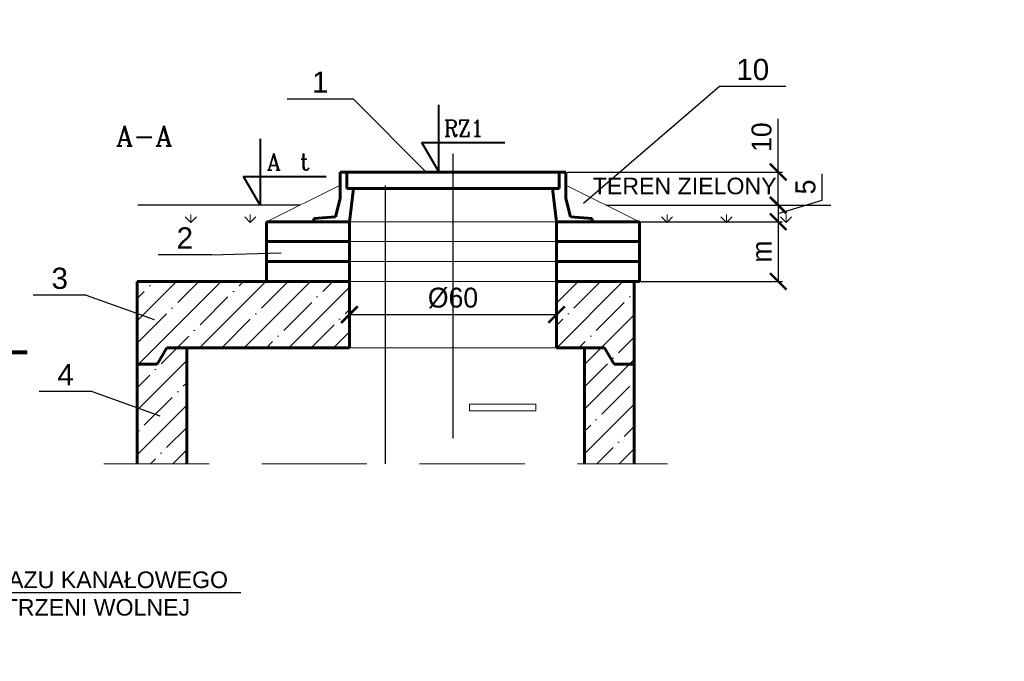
# Model space of a CAD drawing. Header units: millimetres. Extents: x -223 to 911, y -2562 to -571.
# Tile 4 of 15: x 210 to 507, y -2262 to -2069. Entities that reach past the tile are written whole.
import ezdxf
from ezdxf.enums import TextEntityAlignment as Align

# ---------------------------------------------------------------- set-up
doc = ezdxf.new("R2010")
doc.units = ezdxf.units.MM
doc.header["$LTSCALE"] = 10
doc.linetypes.add('ACAD_ISO10W100', pattern=[18, 12, -3, 0, -3])
doc.linetypes.add('HIDDEN2', pattern=[4.7625, 3.175, -1.5875])
for name, color, linetype, lineweight in [('Kineta', 7, 'Continuous', 35), ('KRESKOWANIE', 7, 'Continuous', 18), ('Opisy', 7, 'Continuous', 25), ('osie', 7, 'ACAD_ISO10W100', 25), ('Przecięcia', 7, 'HIDDEN2', 18), ('Przekroje', 7, 'Continuous', 60), ('Studzienka - konstrukcje', 7, 'Continuous', 60), ('Studzineka - cienkie', 7, 'Continuous', 20), ('Teren', 7, 'Continuous', 20), ('Wymiary', 7, 'Continuous', 18)]:
    doc.layers.add(name, color=color, linetype=linetype, lineweight=lineweight)
doc.styles.add('Arial', font='arial.ttf', dxfattribs={"height": 6})
doc.styles.add('Romanc', font='romanc.shx', dxfattribs={"height": 15})
doc.dimstyles.new('ISO-25', dxfattribs={"dimtxt": 6, "dimasz": 5, "dimexe": 1.25, "dimexo": 0.5, "dimgap": 2, "dimtad": 1, "dimdec": 0, "dimtxsty": 'Standard', "dimblk": 'ARCHTICK', "dimcen": 2.5, "dimadec": 0, "dimazin": 0, "dimtfac": 1, "dimtdec": 0, "dimtmove": 0, "dimatfit": 3, "dimfxl": 1, "dimarcsym": 0})
pattern_1 = [(90, (-555.168, -3162.469), (-8.98025, 8.98025), [2.38125, -15.57925]), (45, (-555.168, -3162.469), (-8.98026, 8.98026), [2.38125, -10.31875]), (135, (-555.168, -3162.469), (-8.98026, -8.98026), [2.38125, -10.31875])]

# ---------------------------------------------------------------- blocks, each defined once
blk = doc.blocks.new('_ArchTick')
at = {"color": 0, "linetype": 'ByBlock', "const_width": 0.15}
blk.add_lwpolyline([(-0.5, -0.5), (0.5, 0.5)], dxfattribs=at)
blk = doc.blocks.new('*D236')
at = {"layer": 'Defpoints', "color": 0, "transparency": 16777216}
for p in [(375.16, -2114.51), (387.79, -2124.51), (439.28, -2124.51)]:
    blk.add_point(p, dxfattribs=at)
at = {"layer": 'Wymiary', "color": 0, "lineweight": -2, "transparency": 16777216}
for p, q in [((439.28, -2114.51), (439.28, -2098.51)), ((375.66, -2114.51), (440.53, -2114.51)), ((439.28, -2124.51), (439.28, -2114.51)), ((388.29, -2124.51), (440.53, -2124.51))]:
    blk.add_line(p, q, dxfattribs=at)
at = {"layer": 'Wymiary', "color": 0, "lineweight": -2, "transparency": 16777216, "xscale": 5, "yscale": 5, "zscale": 5}
for p, rotation in [((439.28, -2114.51), 90), ((439.28, -2124.51), 270)]:
    blk.add_blockref('_ArchTick', p, dxfattribs=dict(at, rotation=rotation))
at = {"layer": 'Wymiary', "color": 0, "transparency": 16777216, "insert": (434.28, -2104.01), "char_height": 6, "attachment_point": 5, "rotation": 90}
blk.add_mtext('10', dxfattribs=at)
blk = doc.blocks.new('*D216')
at = {"layer": 'Defpoints', "color": 0, "transparency": 16777216}
for p in [(387.29, -2124.51), (384.41, -2129.51), (439.28, -2129.51)]:
    blk.add_point(p, dxfattribs=at)
at = {"layer": 'Wymiary', "color": 0, "lineweight": -2, "transparency": 16777216}
for p, q in [((452.53, -2123.03), (452.53, -2115.03)), ((439.28, -2127.01), (452.53, -2123.03)), ((387.79, -2124.51), (440.53, -2124.51)), ((439.28, -2124.51), (439.28, -2129.51)), ((384.91, -2129.51), (440.53, -2129.51))]:
    blk.add_line(p, q, dxfattribs=at)
at = {"layer": 'Wymiary', "color": 0, "lineweight": -2, "transparency": 16777216, "xscale": 5, "yscale": 5, "zscale": 5}
for p, rotation in [((439.28, -2124.51), 90), ((439.28, -2129.51), 270)]:
    blk.add_blockref('_ArchTick', p, dxfattribs=dict(at, rotation=rotation))
at = {"layer": 'Wymiary', "color": 0, "transparency": 16777216, "insert": (447.53, -2119.03), "char_height": 6, "attachment_point": 5, "rotation": 90}
blk.add_mtext('5', dxfattribs=at)
blk = doc.blocks.new('*D237')
at = {"layer": 'Defpoints', "color": 0, "transparency": 16777216}
for p in [(384.41, -2129.51), (395.83, -2147.51), (439.28, -2147.51)]:
    blk.add_point(p, dxfattribs=at)
at = {"layer": 'Wymiary', "color": 0, "lineweight": -2, "transparency": 16777216}
for p, q in [((384.91, -2129.51), (440.53, -2129.51)), ((439.28, -2129.51), (439.28, -2147.51)), ((396.33, -2147.51), (440.53, -2147.51))]:
    blk.add_line(p, q, dxfattribs=at)
at = {"layer": 'Wymiary', "color": 0, "lineweight": -2, "transparency": 16777216, "xscale": 5, "yscale": 5, "zscale": 5}
for p, rotation in [((439.28, -2129.51), 90), ((439.28, -2147.51), 270)]:
    blk.add_blockref('_ArchTick', p, dxfattribs=dict(at, rotation=rotation))
at = {"layer": 'Wymiary', "color": 0, "transparency": 16777216, "insert": (434.28, -2138.51), "char_height": 6, "attachment_point": 5, "rotation": 90}
blk.add_mtext('m', dxfattribs=at)
blk = doc.blocks.new('*D217')
at = {"layer": 'Defpoints', "color": 0, "transparency": 16777216}
for p in [(372.41, -2157.51), (309.91, -2167.51), (372.41, -2167.51)]:
    blk.add_point(p, dxfattribs=at)
at = {"layer": 'Wymiary', "color": 0, "lineweight": -2, "transparency": 16777216}
for p, q in [((309.91, -2167.01), (309.91, -2156.26)), ((372.41, -2167.01), (372.41, -2156.26)), ((309.91, -2157.51), (372.41, -2157.51))]:
    blk.add_line(p, q, dxfattribs=at)
at = {"layer": 'Wymiary', "color": 0, "lineweight": -2, "transparency": 16777216, "xscale": 5, "yscale": 5, "zscale": 5, "rotation": 180}
blk.add_blockref('_ArchTick', (309.91, -2157.51), dxfattribs=at)
at = {"layer": 'Wymiary', "color": 0, "lineweight": -2, "transparency": 16777216, "xscale": 5, "yscale": 5, "zscale": 5}
blk.add_blockref('_ArchTick', (372.41, -2157.51), dxfattribs=at)
at = {"layer": 'Wymiary', "color": 0, "transparency": 16777216, "insert": (341.16, -2152.51), "char_height": 6, "attachment_point": 5}
blk.add_mtext('%%c60', dxfattribs=at)

msp = doc.modelspace()

# ---------------------------------------------------------------- hatches: boundary and pattern name
at = {"layer": 'KRESKOWANIE'}
h = msp.add_hatch(dxfattribs=at)
h.set_pattern_fill('ANSI35', color=256, scale=1.5, style=0)
h.set_pattern_definition([(45, (-555.168, -3162.469), (-6.73519, 6.73519), []), (45, (-548.433, -3162.469), (-6.73519, 6.73519), [11.90625, -2.38125, 0, -2.38125])])
h.paths.add_polyline_path([(309.91, -2167.51), (309.91, -2147.51), (245.83, -2147.51), (245.83, -2172.51), (251.89, -2172.51), (254.77, -2167.51), (260.83, -2167.51)])
h.paths.add_polyline_path([(245.83, -2202.51), (260.83, -2202.51), (260.83, -2167.51), (254.77, -2167.51), (251.89, -2172.51), (245.83, -2172.51)])
h.paths.add_polyline_path([(372.41, -2147.51), (372.41, -2167.51), (380.83, -2167.51), (386.89, -2167.51), (389.77, -2172.51), (395.83, -2172.51), (395.83, -2147.51)])
h.paths.add_polyline_path([(395.83, -2172.51), (389.77, -2172.51), (386.89, -2167.51), (380.83, -2167.51), (380.83, -2202.51), (395.83, -2202.51)])
at = {"layer": 'Teren'}
h = msp.add_hatch(dxfattribs=at)
h.set_pattern_fill('GRASS', color=256, scale=0.5, style=0)
h.set_pattern_definition(pattern_1)
h.paths.add_polyline_path([(284.91, -2134.51), (284.91, -2129.51), (295.02, -2124.51), (246.09, -2124.51), (246.93, -2134.51)])
h = msp.add_hatch(dxfattribs=at)
h.set_pattern_fill('GRASS', color=256, scale=0.5, style=0)
h.set_pattern_definition(pattern_1)
h.paths.add_polyline_path([(387.29, -2124.51), (397.41, -2129.51), (397.41, -2134.51), (455.16, -2134.51), (455.16, -2124.51)])

# ---------------------------------------------------------------- linework, layer by layer
at = {"layer": 'Kineta'}
for centre, start, end in [((342.62, -2186.83), 80.4727, 80.4727), ((621.41, -2223.67), 99.5273, 99.5273), ((621.41, -2223.67), 99.5273, 99.5273), ((621.41, -2223.67), 99.5273, 99.5273), ((66.97, -2271.63), 99.5273, 99.5273), ((342.62, -2271.63), 99.5273, 99.5273), ((342.62, -2271.63), 80.4727, 80.4727)]:
    msp.add_arc(centre, 290, start, end, dxfattribs=at)
at = {"layer": 'Opisy'}
for p, q in [((421.59, -2088.7), (380.52, -2124.01)), ((441.59, -2088.7), (421.59, -2088.7)), ((311.1, -2092.52), (291.1, -2092.52)), ((311.1, -2092.52), (333.09, -2114.51)), ((268.25, -2139.52), (289.33, -2138.84)), ((268.25, -2139.52), (252.25, -2139.52)), ((268.25, -2139.52), (252.25, -2139.52)), ((268.25, -2139.52), (252.25, -2139.52)), ((230.52, -2151.68), (214.52, -2151.68)), ((230.52, -2151.68), (250.98, -2158.99)), ((232.28, -2180.75), (216.28, -2180.75)), ((232.28, -2180.75), (252.74, -2188.07)), ((137.48, -2241.37), (277.16, -2241.37))]:
    msp.add_line(p, q, dxfattribs=at)
at = {"layer": 'Opisy', "lineweight": 40}
for p, q in [((336.77, -2094.29), (336.77, -2114.29)), ((282.94, -2104.51), (282.94, -2124.51)), ((336.77, -2114.29), (331.77, -2105.63)), ((331.77, -2105.63), (356.77, -2105.63)), ((282.94, -2124.51), (277.94, -2115.85)), ((277.94, -2115.85), (302.94, -2115.85))]:
    msp.add_line(p, q, dxfattribs=at)
at = {"layer": 'osie'}
for p, q in [((341.16, -2194.77), (341.16, -2109.05)), ((320.83, -2202.51), (320.83, -2118.56))]:
    msp.add_line(p, q, dxfattribs=at)
at = {"layer": 'Przecięcia'}
msp.add_line((235.83, -2202.51), (405.83, -2202.51), dxfattribs=at)
at = {"layer": 'Przekroje', "lineweight": 80}
msp.add_line((195.64, -2168.8), (212.7, -2168.8), dxfattribs=at)
at = {"layer": 'Studzienka - konstrukcje'}
for p, q in [((307.16, -2114.51), (307.16, -2122.51)), ((309.16, -2114.51), (307.16, -2114.51)), ((309.16, -2114.51), (373.16, -2114.51)), ((309.16, -2119.51), (309.16, -2114.51)), ((373.16, -2119.51), (373.16, -2114.51)), ((373.16, -2114.51), (375.16, -2114.51)), ((375.16, -2114.51), (375.16, -2122.51)), ((373.16, -2119.51), (309.16, -2119.51)), ((311.16, -2119.51), (309.91, -2129.51)), ((371.16, -2119.51), (372.41, -2129.51)), ((307.16, -2122.51), (305.69, -2128)), ((375.16, -2122.51), (376.63, -2128)), ((284.91, -2135.51), (284.91, -2129.51)), ((284.91, -2129.51), (309.91, -2129.51)), ((299.16, -2128.51), (305.69, -2128)), ((299.16, -2129.51), (299.16, -2128.51)), ((309.91, -2129.51), (299.16, -2129.51)), ((309.91, -2129.51), (309.91, -2135.51)), ((372.41, -2129.51), (372.41, -2135.51)), ((372.41, -2129.51), (383.16, -2129.51)), ((397.41, -2129.51), (372.41, -2129.51)), ((383.16, -2128.51), (376.63, -2128)), ((383.16, -2129.51), (383.16, -2128.51)), ((397.41, -2135.51), (397.41, -2129.51)), ((284.91, -2141.51), (284.91, -2135.51)), ((284.91, -2135.51), (309.91, -2135.51)), ((309.91, -2135.51), (309.91, -2141.51)), ((372.41, -2135.51), (372.41, -2141.51)), ((397.41, -2135.51), (372.41, -2135.51)), ((397.41, -2141.51), (397.41, -2135.51)), ((284.91, -2147.51), (284.91, -2141.51)), ((284.91, -2141.51), (309.91, -2141.51)), ((309.91, -2141.51), (309.91, -2147.51)), ((372.41, -2141.51), (372.41, -2147.51)), ((397.41, -2141.51), (372.41, -2141.51)), ((397.41, -2147.51), (397.41, -2141.51)), ((309.91, -2147.51), (245.83, -2147.51)), ((245.83, -2147.51), (245.83, -2172.51)), ((309.91, -2167.51), (309.91, -2147.51)), ((395.83, -2147.51), (372.41, -2147.51)), ((372.41, -2147.51), (372.41, -2167.51)), ((397.41, -2147.51), (372.41, -2147.51)), ((395.83, -2172.51), (395.83, -2147.51)), ((251.89, -2172.51), (254.77, -2167.51)), ((260.83, -2167.51), (254.77, -2167.51)), ((260.83, -2202.51), (260.83, -2167.51)), ((260.83, -2167.51), (309.91, -2167.51)), ((372.41, -2167.51), (380.83, -2167.51)), ((380.83, -2202.51), (380.83, -2167.51)), ((380.83, -2167.51), (386.89, -2167.51)), ((389.77, -2172.51), (386.89, -2167.51)), ((245.83, -2202.51), (245.83, -2172.51)), ((251.89, -2172.51), (245.83, -2172.51)), ((389.77, -2172.51), (395.83, -2172.51)), ((395.83, -2202.51), (395.83, -2172.51))]:
    msp.add_line(p, q, dxfattribs=at)
at = {"layer": 'Studzineka - cienkie'}
for p, q in [((307.16, -2118.51), (284.91, -2129.51)), ((375.16, -2118.51), (397.41, -2129.51)), ((372.41, -2129.51), (309.91, -2129.51)), ((309.91, -2135.51), (372.41, -2135.51)), ((372.41, -2141.51), (309.91, -2141.51)), ((309.91, -2147.51), (372.41, -2147.51)), ((260.83, -2167.51), (380.83, -2167.51)), ((309.91, -2167.51), (372.41, -2167.51)), ((346.16, -2184.51), (366.16, -2184.51)), ((346.16, -2186.51), (346.16, -2184.51)), ((366.16, -2184.51), (366.16, -2186.51)), ((366.16, -2186.51), (346.16, -2186.51))]:
    msp.add_line(p, q, dxfattribs=at)
at = {"layer": 'Teren', "lineweight": 30}
for p, q in [((295.02, -2124.51), (246.09, -2124.51)), ((387.29, -2124.51), (455.16, -2124.51))]:
    msp.add_line(p, q, dxfattribs=at)

# ---------------------------------------------------------------- texts
at = {"layer": 'Opisy', "style": 'Arial'}
for s, p in [('10', (431.59, -2088.7)), ('1', (301.1, -2092.52)), ('2', (260.25, -2139.52)), ('2', (260.25, -2139.52)), ('2', (260.25, -2139.52)), ('3', (222.52, -2151.68)), ('4', (224.28, -2180.75))]:
    msp.add_text(s, height=6.4, dxfattribs=at).set_placement(p, align=Align.BOTTOM_CENTER)
at = {"layer": 'Opisy', "lineweight": 40, "style": 'Romanc', "width": 0.9}
msp.add_text('RZ1', height=5, dxfattribs=at).set_placement((338.42, -2103.83))
at = {"layer": 'Opisy', "lineweight": 40, "style": 'Romanc'}
for s, p in [('A', (284.99, -2113.94)), ('t', (294.9, -2113.94))]:
    msp.add_text(s, height=5, dxfattribs=at).set_placement(p)
at = {"layer": 'Opisy', "style": 'Arial'}
for s, p in [('TEREN ZIELONY', (383.31, -2121.22)), ('USYTUOWANIE WŁAZU KANAŁOWEGO', (142.51, -2239.99)), ('I STOPNI W PRZESTRZENI WOLNEJ', (141.95, -2248.3))]:
    msp.add_text(s, height=5, dxfattribs=at).set_placement(p)
at = {"layer": 'Przekroje', "style": 'Romanc'}
msp.add_text('A-A', height=6, dxfattribs=at).set_placement((247.97, -2106.57), align=Align.CENTER)

# ---------------------------------------------------------------- dimensions: what is measured, and where the dimension line sits
at = {"layer": 'Wymiary'}
dim = msp.add_linear_dim(base=(439.28, -2124.51), p1=(375.16, -2114.51), p2=(387.79, -2124.51), angle=90, dimstyle='ISO-25', dxfattribs=at)
dim.commit()
dim.dimension.update_dxf_attribs({"geometry": '*D236', "text_midpoint": (439.28, -2104.01), "dimtype": 160})
dim = msp.add_linear_dim(base=(439.28, -2129.51), p1=(387.29, -2124.51), p2=(384.41, -2129.51), angle=90, dimstyle='ISO-25', override={"dimtmove": 1}, dxfattribs=at)
dim.commit()
dim.dimension.update_dxf_attribs({"geometry": '*D216', "text_midpoint": (447.53, -2121.03)})
dim = msp.add_linear_dim(base=(439.28, -2147.51), p1=(384.41, -2129.51), p2=(395.83, -2147.51), angle=90, text='m', dimstyle='ISO-25', override={"dimtmove": 1}, dxfattribs=at)
dim.commit()
dim.dimension.update_dxf_attribs({"geometry": '*D237', "text_midpoint": (434.28, -2138.51)})
dim = msp.add_linear_dim(base=(372.41, -2157.51), p1=(309.91, -2167.51), p2=(372.41, -2167.51), text='%%c60', dimstyle='ISO-25', dxfattribs=at)
dim.commit()
dim.dimension.update_dxf_attribs({"geometry": '*D217', "text_midpoint": (341.16, -2152.51)})

doc.saveas('drawing.dxf')
